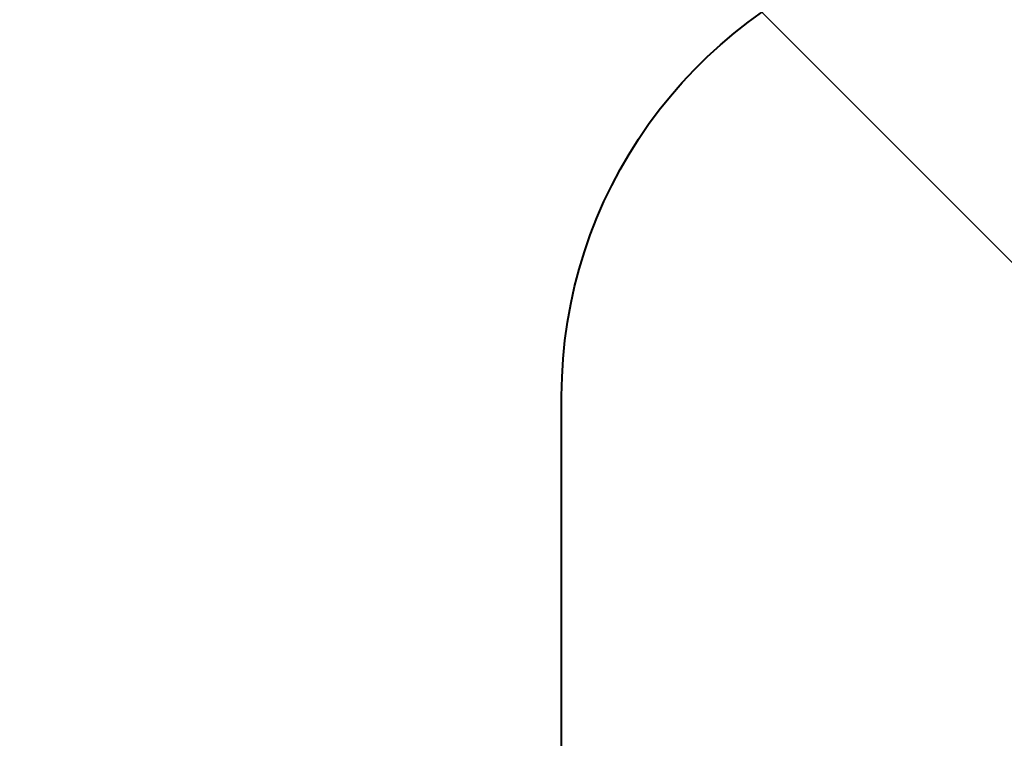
# Model space of a CAD drawing. Header units: metres. Extents: x -138 to 797, y -50 to 519.
# Tile 233 of 256: x 84.18 to 85.497, y 368.507 to 369.467. Entities that reach past the tile are written whole.
import ezdxf
from ezdxf.enums import TextEntityAlignment as Align

# ---------------------------------------------------------------- set-up
doc = ezdxf.new("R2010")
doc.units = ezdxf.units.M
doc.header["$MEASUREMENT"] = 0
for name, color, linetype, lineweight in [('B_ANNO_TEXT', 7, 'Continuous', 18), ('B_DETAIL', 7, 'Continuous', 18), ('B_DETAIL_OBJ', 7, 'Continuous', 40)]:
    doc.layers.add(name, color=color, linetype=linetype, lineweight=lineweight)
doc.styles.add('Annotative', font='calibri.ttf', dxfattribs={"height": 0.0625})

# ---------------------------------------------------------------- blocks, each defined once
blk = doc.blocks.new('*U5621')
at = {"layer": 'B_DETAIL'}
h = blk.add_hatch(dxfattribs=at)
h.set_pattern_fill('ANSI32', color=256, scale=4.592338, angle=90)
h.set_pattern_definition([(135, (238.645, 47.9562), (-1.217727, -1.217727), []), (135, (238.645, 48.768), (-1.217727, -1.217727), [])])
h.paths.add_polyline_path([(201.5441, 106.5058), (197.7325, 106.5058), (197.0085, 105.7754), (197.0085, 104.683), (197.1848, 104.5003), (198.1807, 104.5008, -0.901732), (199.4191, 104.7886), (200.1919, 102.5441, -1), (198.9833, 102.128), (198.852, 102.5094, 0.714138), (197.7332, 102.1256), (197.7325, 100.6626), (201.5441, 100.6626)])
at = {"layer": 'B_DETAIL_OBJ', "flags": 128}
blk.add_lwpolyline([(201.5441, 106.5058), (201.5441, 100.6626), (197.7325, 100.6626), (197.7332, 102.1256, -0.713683), (198.8515, 102.51)], format="xyb", dxfattribs=at)
at = {"layer": 'B_ANNO_TEXT', "style": 'Annotative'}
blk.add_attdef('DIM8', text='', height=1.5, dxfattribs=at).set_placement((182.277, 126.1044), align=Align.MIDDLE_CENTER)
blk.add_attdef('DIM10', text='', height=1.5, rotation=300, dxfattribs=at).set_placement((32.2459, 105.4056), align=Align.MIDDLE_CENTER)

msp = doc.modelspace()

# ---------------------------------------------------------------- block references
msp.add_blockref('*U5621', (-112.8286, 266.8387))

doc.saveas('drawing.dxf')
